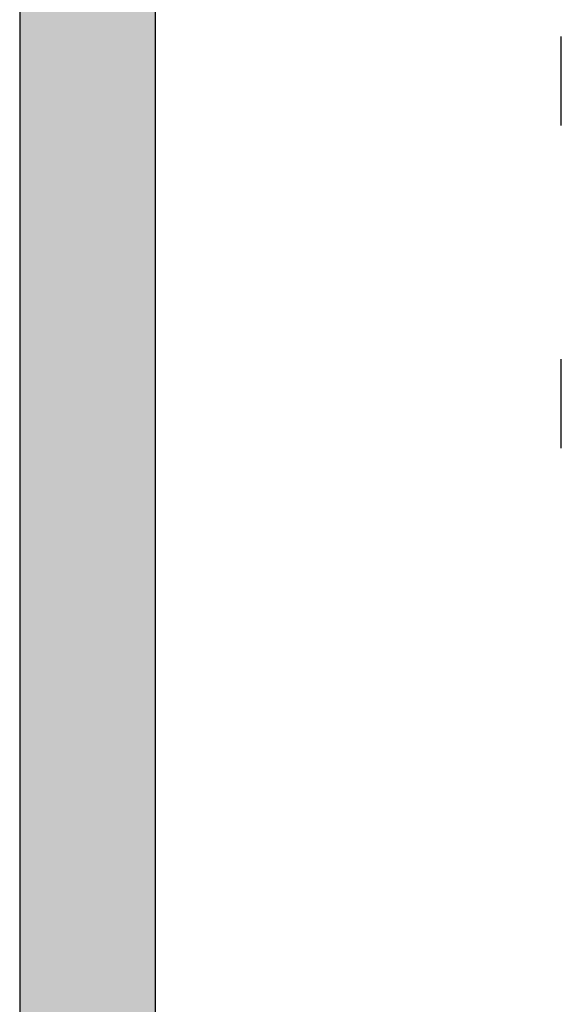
# Model space of a CAD drawing. Header units: metres. Extents: x -1 to 439, y -6 to 33.
# Tile 5 of 29: x 391.15 to 394.14, y 18.18 to 23.62. Entities that reach past the tile are written whole.
import ezdxf

# ---------------------------------------------------------------- set-up
doc = ezdxf.new("R2010")
doc.units = ezdxf.units.M
doc.linetypes.add('CONTINUA', pattern=[0])
doc.layers.add('3D P1 MURS EXISTENTS', color=7, linetype='CONTINUA', lineweight=25)

msp = doc.modelspace()

# ---------------------------------------------------------------- hatches: boundary and pattern name
at = {"layer": '3D P1 MURS EXISTENTS', "linetype": 'CONTINUA', "lineweight": 18, "true_color": 0xa0a0a0, "transparency": 33554687}
msp.add_hatch(color=253, dxfattribs=at).paths.add_polyline_path([(391.14971, 28.36386), (391.14971, 12.84061), (391.89971, 12.84061), (391.89971, 28.36386)])

# ---------------------------------------------------------------- linework, layer by layer
at = {"layer": '3D P1 MURS EXISTENTS', "color": 7, "linetype": 'CONTINUA', "lineweight": 25, "transparency": 33554687}
for p, q in [((391.14971, 28.36386), (391.14971, 12.84061)), ((391.89971, 13.24061), (391.89971, 28.21386)), ((394.13978, 23.03247), (394.13978, 23.52247)), ((394.13978, 21.25247), (394.13978, 21.74247))]:
    msp.add_line(p, q, dxfattribs=at)

doc.saveas('drawing.dxf')
